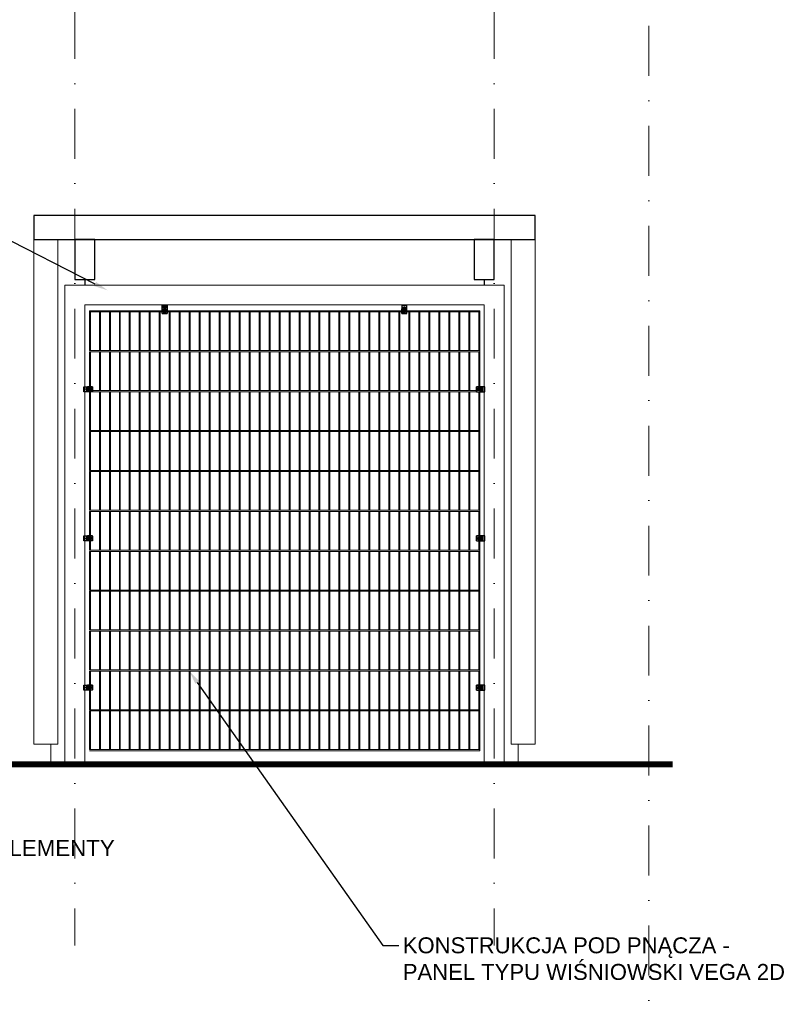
# Model space of a CAD drawing. Header units: millimetres. Extents: x -4186 to -941, y -4992 to -64.
# Tile 12 of 21: x -2412 to -2037, y -2011 to -1517. Entities that reach past the tile are written whole.
import ezdxf
from ezdxf import colors
from ezdxf.entities.mleader import LeaderData, LeaderLine
from ezdxf.math import Vec2, Vec3

# ---------------------------------------------------------------- set-up
doc = ezdxf.new("R2010")
doc.units = ezdxf.units.MM
for name, pattern in [('DASHDOT', [1, 0.5, -0.25, 0, -0.25]), ('HIDDEN2', [4.7625, 3.175, -1.5875]), ('Kreska kropka', [30.5, 24, -3, 0.5, -3]), ('phl_thick', [0]), ('ZWCAD_ISO10W100', [18.5, 12, -3, 0.5, -3])]:
    doc.linetypes.add(name, pattern=pattern)
for name, color, linetype, lineweight in [('3 osie', 200, 'DASHDOT', 13), ('3 przekrój', 10, 'Continuous', 30), ('3 widok', 151, 'Continuous', 18), ('AW_słup_60x40', 253, 'Continuous', 0), ('Z WYM 1 100', 130, 'Continuous', 20)]:
    doc.layers.add(name, color=color, linetype=linetype, lineweight=lineweight)
for name, color, linetype in [('AW_Vega2D', 3, 'Continuous'), ('drewno 2', 43, 'Continuous'), ('Osie_ZF', 1, 'Continuous'), ('Sruby_ZF', 252, 'Continuous')]:
    doc.layers.add(name, color=color, linetype=linetype)
doc.styles.get("Standard").update_dxf_attribs({"font": 'arial.ttf'})

# ---------------------------------------------------------------- blocks, each defined once
blk = doc.blocks.new('Mocowanie S - FRONT')
at = {"linetype": 'Kreska kropka'}
for p, q in [((-42, 12.5), (-12, 12.5)), ((-42, -12.5), (-12, -12.5))]:
    blk.add_line(p, q, dxfattribs=at)
for p, q in [((-23, 12.5), (-23, -12.5)), ((-17.5, -12.5), (-17.5, 12.5)), ((-3, -12.5), (-3, 12.5))]:
    blk.add_line(p, q)
at = {"linetype": 'HIDDEN2', "ltscale": 0.2}
for p, q in [((-3, 3.25), (0, 3.25)), ((-3, -3.25), (0, -3.25))]:
    blk.add_line(p, q, dxfattribs=at)
for points in [[(-41, -12.5), (0, -12.5), (0, 12.5), (-41, 12.5, 0.4142135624), (-42, 11.5), (-42, -11.5, 0.4142135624)], [(-32.75, -3.25), (-13.25, -3.25, 1), (-13.25, 3.25), (-32.75, 3.25, 1)]]:
    blk.add_lwpolyline(points, format="xyb", close=True)
for points in [[(-42, -12.5), (-42, 12.5)], [(-12, 12.5), (-12, -12.5)]]:
    blk.add_lwpolyline(points)
blk.add_circle((-32, 0), 3.25)
at = {"layer": 'Osie_ZF'}
for p, q in [((-29.5, 0), (-34.5, 0)), ((-32, 2.5), (-32, -2.5))]:
    blk.add_line(p, q, dxfattribs=at)
at = {"layer": 'Osie_ZF', "linetype": 'ZWCAD_ISO10W100', "ltscale": 0.1}
blk.add_line((-4.111188, 0), (1.498152, 0), dxfattribs=at)
at = {"layer": 'Sruby_ZF', "linetype": 'phl_thick'}
for p, q in [((-37, -2.64827), (-37, 2.64827)), ((-36.793469, 3.005992), (-36.385165, 3.241727)), ((-36.385165, 3.241727), (-35.992887, 3.468208)), ((-35.992887, 3.468208), (-35.612257, 3.687965)), ((-35.612257, 3.687965), (-35.239188, 3.903357)), ((-35.239188, 3.903357), (-34.869746, 4.116654)), ((-34.869746, 4.116654), (-34.130254, 4.5436)), ((-34.130254, 4.5436), (-33.760812, 4.756897)), ((-33.760812, 4.756897), (-33.387744, 4.972289)), ((-33.387744, 4.972289), (-33.007113, 5.192046)), ((-33.007113, 5.192046), (-32.614835, 5.418528)), ((-32.614835, 5.418528), (-32.206531, 5.654262)), ((-31.793469, 5.654262), (-31.385165, 5.418528)), ((-31.385165, 5.418528), (-30.992887, 5.192046)), ((-30.992887, 5.192046), (-30.612256, 4.972289)), ((-30.612256, 4.972289), (-30.239188, 4.756897)), ((-30.239188, 4.756897), (-29.869746, 4.5436)), ((-29.869746, 4.5436), (-29.130254, 4.116654)), ((-29.130254, 4.116654), (-28.760812, 3.903357)), ((-28.760812, 3.903357), (-28.387743, 3.687965)), ((-28.387743, 3.687965), (-28.007113, 3.468208)), ((-28.007113, 3.468208), (-27.614835, 3.241727)), ((-27.614835, 3.241727), (-27.206531, 3.005992)), ((-27, -2.64827), (-27, 2.64827)), ((-36.793469, -3.005992), (-36.385165, -3.241727)), ((-36.385165, -3.241727), (-35.992887, -3.468208)), ((-35.992887, -3.468208), (-35.612257, -3.687965)), ((-35.612257, -3.687965), (-35.239188, -3.903357)), ((-35.239188, -3.903357), (-34.869746, -4.116654)), ((-34.869746, -4.116654), (-34.130254, -4.5436)), ((-34.130254, -4.5436), (-33.760812, -4.756897)), ((-33.760812, -4.756897), (-33.387744, -4.972289)), ((-33.387744, -4.972289), (-33.007113, -5.192046)), ((-33.007113, -5.192046), (-32.614835, -5.418528)), ((-32.614835, -5.418528), (-32.206531, -5.654262)), ((-31.793469, -5.654262), (-31.385165, -5.418528)), ((-31.385165, -5.418528), (-30.992887, -5.192046)), ((-30.992887, -5.192046), (-30.612256, -4.972289)), ((-30.612256, -4.972289), (-30.239188, -4.756897)), ((-30.239188, -4.756897), (-29.869746, -4.5436)), ((-29.869746, -4.5436), (-29.130254, -4.116654)), ((-29.130254, -4.116654), (-28.760812, -3.903357)), ((-28.760812, -3.903357), (-28.387743, -3.687965)), ((-28.387743, -3.687965), (-28.007113, -3.468208)), ((-28.007113, -3.468208), (-27.614835, -3.241727)), ((-27.614835, -3.241727), (-27.206531, -3.005992))]:
    blk.add_line(p, q, dxfattribs=at)
blk.add_circle((-32, 0), 5, dxfattribs=at)
for start, end in [(147.908109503, 152.091890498), (87.908109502, 92.091890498), (27.908109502, 32.091890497), (207.908109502, 212.091890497), (267.908109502, 272.091890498), (327.908109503, 332.091890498)]:
    blk.add_arc((-32, 0), 5.658033, start, end, dxfattribs=at)
blk = doc.blocks.new('222222')
at = {"layer": 'AW_Vega2D', "color": 8, "lineweight": 0}
for p, q in [((50, 2206), (2005, 2206)), ((50, 2206), (2005, 2206)), ((50, 2206), (50, 2006)), ((50, 2200), (2005, 2200)), ((50, 2200), (2005, 2200)), ((55, 2006), (55, 2200)), ((100, 2200), (100, 2006)), ((105, 2006), (105, 2200)), ((150, 2200), (150, 2006)), ((155, 2006), (155, 2200)), ((200, 2200), (200, 2006)), ((205, 2006), (205, 2200)), ((250, 2200), (250, 2006)), ((255, 2006), (255, 2200)), ((300, 2200), (300, 2006)), ((305, 2006), (305, 2200)), ((350, 2200), (350, 2006)), ((355, 2006), (355, 2200)), ((400, 2200), (400, 2006)), ((405, 2006), (405, 2200)), ((450, 2200), (450, 2006)), ((455, 2006), (455, 2200)), ((500, 2200), (500, 2006)), ((505, 2006), (505, 2200)), ((550, 2200), (550, 2006)), ((555, 2006), (555, 2200)), ((600, 2200), (600, 2006)), ((605, 2006), (605, 2200)), ((650, 2200), (650, 2006)), ((655, 2006), (655, 2200)), ((700, 2200), (700, 2006)), ((705, 2006), (705, 2200)), ((750, 2200), (750, 2006)), ((755, 2006), (755, 2200)), ((800, 2200), (800, 2006)), ((805, 2006), (805, 2200)), ((850, 2200), (850, 2006)), ((855, 2006), (855, 2200)), ((900, 2200), (900, 2006)), ((905, 2006), (905, 2200)), ((950, 2200), (950, 2006)), ((955, 2006), (955, 2200)), ((1000, 2200), (1000, 2006)), ((1005, 2006), (1005, 2200)), ((1050, 2200), (1050, 2006)), ((1055, 2006), (1055, 2200)), ((1100, 2200), (1100, 2006)), ((1105, 2006), (1105, 2200)), ((1150, 2200), (1150, 2006)), ((1155, 2006), (1155, 2200)), ((1200, 2200), (1200, 2006)), ((1205, 2006), (1205, 2200)), ((1250, 2200), (1250, 2006)), ((1255, 2006), (1255, 2200)), ((1300, 2200), (1300, 2006)), ((1305, 2006), (1305, 2200)), ((1350, 2200), (1350, 2006)), ((1355, 2006), (1355, 2200)), ((1400, 2200), (1400, 2006)), ((1405, 2006), (1405, 2200)), ((1450, 2200), (1450, 2006)), ((1455, 2006), (1455, 2200)), ((1500, 2200), (1500, 2006)), ((1505, 2006), (1505, 2200)), ((1550, 2200), (1550, 2006)), ((1555, 2006), (1555, 2200)), ((1600, 2200), (1600, 2006)), ((1605, 2006), (1605, 2200)), ((1650, 2200), (1650, 2006)), ((1655, 2006), (1655, 2200)), ((1700, 2200), (1700, 2006)), ((1705, 2006), (1705, 2200)), ((1750, 2200), (1750, 2006)), ((1755, 2006), (1755, 2200)), ((1800, 2200), (1800, 2006)), ((1805, 2006), (1805, 2200)), ((1850, 2200), (1850, 2006)), ((1855, 2006), (1855, 2200)), ((1900, 2200), (1900, 2006)), ((1905, 2006), (1905, 2200)), ((1950, 2200), (1950, 2006)), ((1955, 2006), (1955, 2200)), ((2000, 2200), (2000, 2006)), ((2005, 2000), (2005, 2206)), ((50, 2006), (2005, 2006)), ((50, 2000), (2005, 2000)), ((50, 2000), (50, 1806)), ((55, 1806), (55, 2000)), ((100, 2000), (100, 1806)), ((105, 1806), (105, 2000)), ((150, 2000), (150, 1806)), ((155, 1806), (155, 2000)), ((200, 2000), (200, 1806)), ((205, 1806), (205, 2000)), ((250, 2000), (250, 1806)), ((255, 1806), (255, 2000)), ((300, 2000), (300, 1806)), ((305, 1806), (305, 2000)), ((350, 2000), (350, 1806)), ((355, 1806), (355, 2000)), ((400, 2000), (400, 1806)), ((405, 1806), (405, 2000)), ((450, 2000), (450, 1806)), ((455, 1806), (455, 2000)), ((500, 2000), (500, 1806)), ((505, 1806), (505, 2000)), ((550, 2000), (550, 1806)), ((555, 1806), (555, 2000)), ((600, 2000), (600, 1806)), ((605, 1806), (605, 2000)), ((650, 2000), (650, 1806)), ((655, 1806), (655, 2000)), ((700, 2000), (700, 1806)), ((705, 1806), (705, 2000)), ((750, 2000), (750, 1806)), ((755, 1806), (755, 2000)), ((800, 2000), (800, 1806)), ((805, 1806), (805, 2000)), ((850, 2000), (850, 1806)), ((855, 1806), (855, 2000)), ((900, 2000), (900, 1806)), ((905, 1806), (905, 2000)), ((950, 2000), (950, 1806)), ((955, 1806), (955, 2000)), ((1000, 2000), (1000, 1806)), ((1005, 1806), (1005, 2000)), ((1050, 2000), (1050, 1806)), ((1055, 1806), (1055, 2000)), ((1100, 2000), (1100, 1806)), ((1105, 1806), (1105, 2000)), ((1150, 2000), (1150, 1806)), ((1155, 1806), (1155, 2000)), ((1200, 2000), (1200, 1806)), ((1205, 1806), (1205, 2000)), ((1250, 2000), (1250, 1806)), ((1255, 1806), (1255, 2000)), ((1300, 2000), (1300, 1806)), ((1305, 1806), (1305, 2000)), ((1350, 2000), (1350, 1806)), ((1355, 1806), (1355, 2000)), ((1400, 2000), (1400, 1806)), ((1405, 1806), (1405, 2000)), ((1450, 2000), (1450, 1806)), ((1455, 1806), (1455, 2000)), ((1500, 2000), (1500, 1806)), ((1505, 1806), (1505, 2000)), ((1550, 2000), (1550, 1806)), ((1555, 1806), (1555, 2000)), ((1600, 2000), (1600, 1806)), ((1605, 1806), (1605, 2000)), ((1650, 2000), (1650, 1806)), ((1655, 1806), (1655, 2000)), ((1700, 2000), (1700, 1806)), ((1705, 1806), (1705, 2000)), ((1750, 2000), (1750, 1806)), ((1755, 1806), (1755, 2000)), ((1800, 2000), (1800, 1806)), ((1805, 1806), (1805, 2000)), ((1850, 2000), (1850, 1806)), ((1855, 1806), (1855, 2000)), ((1900, 2000), (1900, 1806)), ((1905, 1806), (1905, 2000)), ((1950, 2000), (1950, 1806)), ((1955, 1806), (1955, 2000)), ((2000, 2000), (2000, 1806)), ((2005, 1800), (2005, 2000)), ((50, 1806), (2005, 1806)), ((50, 1800), (2005, 1800)), ((50, 1800), (50, 1606)), ((55, 1606), (55, 1800)), ((100, 1800), (100, 1606)), ((105, 1606), (105, 1800)), ((150, 1800), (150, 1606)), ((155, 1606), (155, 1800)), ((200, 1800), (200, 1606)), ((205, 1606), (205, 1800)), ((250, 1800), (250, 1606)), ((255, 1606), (255, 1800)), ((300, 1800), (300, 1606)), ((305, 1606), (305, 1800)), ((350, 1800), (350, 1606)), ((355, 1606), (355, 1800)), ((400, 1800), (400, 1606)), ((405, 1606), (405, 1800)), ((450, 1800), (450, 1606)), ((455, 1606), (455, 1800)), ((500, 1800), (500, 1606)), ((505, 1606), (505, 1800)), ((550, 1800), (550, 1606)), ((555, 1606), (555, 1800)), ((600, 1800), (600, 1606)), ((605, 1606), (605, 1800)), ((650, 1800), (650, 1606)), ((655, 1606), (655, 1800)), ((700, 1800), (700, 1606)), ((705, 1606), (705, 1800)), ((750, 1800), (750, 1606)), ((755, 1606), (755, 1800)), ((800, 1800), (800, 1606)), ((805, 1606), (805, 1800)), ((850, 1800), (850, 1606)), ((855, 1606), (855, 1800)), ((900, 1800), (900, 1606)), ((905, 1606), (905, 1800)), ((950, 1800), (950, 1606)), ((955, 1606), (955, 1800)), ((1000, 1800), (1000, 1606)), ((1005, 1606), (1005, 1800)), ((1050, 1800), (1050, 1606)), ((1055, 1606), (1055, 1800)), ((1100, 1800), (1100, 1606)), ((1105, 1606), (1105, 1800)), ((1150, 1800), (1150, 1606)), ((1155, 1606), (1155, 1800)), ((1200, 1800), (1200, 1606)), ((1205, 1606), (1205, 1800)), ((1250, 1800), (1250, 1606)), ((1255, 1606), (1255, 1800)), ((1300, 1800), (1300, 1606)), ((1305, 1606), (1305, 1800)), ((1350, 1800), (1350, 1606)), ((1355, 1606), (1355, 1800)), ((1400, 1800), (1400, 1606)), ((1405, 1606), (1405, 1800)), ((1450, 1800), (1450, 1606)), ((1455, 1606), (1455, 1800)), ((1500, 1800), (1500, 1606)), ((1505, 1606), (1505, 1800)), ((1550, 1800), (1550, 1606)), ((1555, 1606), (1555, 1800)), ((1600, 1800), (1600, 1606)), ((1605, 1606), (1605, 1800)), ((1650, 1800), (1650, 1606)), ((1655, 1606), (1655, 1800)), ((1700, 1800), (1700, 1606)), ((1705, 1606), (1705, 1800)), ((1750, 1800), (1750, 1606)), ((1755, 1606), (1755, 1800)), ((1800, 1800), (1800, 1606)), ((1805, 1606), (1805, 1800)), ((1850, 1800), (1850, 1606)), ((1855, 1606), (1855, 1800)), ((1900, 1800), (1900, 1606)), ((1905, 1606), (1905, 1800)), ((1950, 1800), (1950, 1606)), ((1955, 1606), (1955, 1800)), ((2000, 1800), (2000, 1606)), ((2005, 1600), (2005, 1800)), ((50, 1606), (2005, 1606)), ((50, 1600), (2005, 1600)), ((50, 1600), (50, 1406)), ((55, 1406), (55, 1600)), ((100, 1600), (100, 1406)), ((105, 1406), (105, 1600)), ((150, 1600), (150, 1406)), ((155, 1406), (155, 1600)), ((200, 1600), (200, 1406)), ((205, 1406), (205, 1600)), ((250, 1600), (250, 1406)), ((255, 1406), (255, 1600)), ((300, 1600), (300, 1406)), ((305, 1406), (305, 1600)), ((350, 1600), (350, 1406)), ((355, 1406), (355, 1600)), ((400, 1600), (400, 1406)), ((405, 1406), (405, 1600)), ((450, 1600), (450, 1406)), ((455, 1406), (455, 1600)), ((500, 1600), (500, 1406)), ((505, 1406), (505, 1600)), ((550, 1600), (550, 1406)), ((555, 1406), (555, 1600)), ((600, 1600), (600, 1406)), ((605, 1406), (605, 1600)), ((650, 1600), (650, 1406)), ((655, 1406), (655, 1600)), ((700, 1600), (700, 1406)), ((705, 1406), (705, 1600)), ((750, 1600), (750, 1406)), ((755, 1406), (755, 1600)), ((800, 1600), (800, 1406)), ((805, 1406), (805, 1600)), ((850, 1600), (850, 1406)), ((855, 1406), (855, 1600)), ((900, 1600), (900, 1406)), ((905, 1406), (905, 1600)), ((950, 1600), (950, 1406)), ((955, 1406), (955, 1600)), ((1000, 1600), (1000, 1406)), ((1005, 1406), (1005, 1600)), ((1050, 1600), (1050, 1406)), ((1055, 1406), (1055, 1600)), ((1100, 1600), (1100, 1406)), ((1105, 1406), (1105, 1600)), ((1150, 1600), (1150, 1406)), ((1155, 1406), (1155, 1600)), ((1200, 1600), (1200, 1406)), ((1205, 1406), (1205, 1600)), ((1250, 1600), (1250, 1406)), ((1255, 1406), (1255, 1600)), ((1300, 1600), (1300, 1406)), ((1305, 1406), (1305, 1600)), ((1350, 1600), (1350, 1406)), ((1355, 1406), (1355, 1600)), ((1400, 1600), (1400, 1406)), ((1405, 1406), (1405, 1600)), ((1450, 1600), (1450, 1406)), ((1455, 1406), (1455, 1600)), ((1500, 1600), (1500, 1406)), ((1505, 1406), (1505, 1600)), ((1550, 1600), (1550, 1406)), ((1555, 1406), (1555, 1600)), ((1600, 1600), (1600, 1406)), ((1605, 1406), (1605, 1600)), ((1650, 1600), (1650, 1406)), ((1655, 1406), (1655, 1600)), ((1700, 1600), (1700, 1406)), ((1705, 1406), (1705, 1600)), ((1750, 1600), (1750, 1406)), ((1755, 1406), (1755, 1600)), ((1800, 1600), (1800, 1406)), ((1805, 1406), (1805, 1600)), ((1850, 1600), (1850, 1406)), ((1855, 1406), (1855, 1600)), ((1900, 1600), (1900, 1406)), ((1905, 1406), (1905, 1600)), ((1950, 1600), (1950, 1406)), ((1955, 1406), (1955, 1600)), ((2000, 1600), (2000, 1406)), ((2005, 1400), (2005, 1600)), ((50, 1406), (2005, 1406)), ((50, 1400), (2005, 1400)), ((50, 1400), (50, 1206)), ((55, 1206), (55, 1400)), ((100, 1400), (100, 1206)), ((105, 1206), (105, 1400)), ((150, 1400), (150, 1206)), ((155, 1206), (155, 1400)), ((200, 1400), (200, 1206)), ((205, 1206), (205, 1400)), ((250, 1400), (250, 1206)), ((255, 1206), (255, 1400)), ((300, 1400), (300, 1206)), ((305, 1206), (305, 1400)), ((350, 1400), (350, 1206)), ((355, 1206), (355, 1400)), ((400, 1400), (400, 1206)), ((405, 1206), (405, 1400)), ((450, 1400), (450, 1206)), ((455, 1206), (455, 1400)), ((500, 1400), (500, 1206)), ((505, 1206), (505, 1400)), ((550, 1400), (550, 1206)), ((555, 1206), (555, 1400)), ((600, 1400), (600, 1206)), ((605, 1206), (605, 1400)), ((650, 1400), (650, 1206)), ((655, 1206), (655, 1400)), ((700, 1400), (700, 1206)), ((705, 1206), (705, 1400)), ((750, 1400), (750, 1206)), ((755, 1206), (755, 1400)), ((800, 1400), (800, 1206)), ((805, 1206), (805, 1400)), ((850, 1400), (850, 1206)), ((855, 1206), (855, 1400)), ((900, 1400), (900, 1206)), ((905, 1206), (905, 1400)), ((950, 1400), (950, 1206)), ((955, 1206), (955, 1400)), ((1000, 1400), (1000, 1206)), ((1005, 1206), (1005, 1400)), ((1050, 1400), (1050, 1206)), ((1055, 1206), (1055, 1400)), ((1100, 1400), (1100, 1206)), ((1105, 1206), (1105, 1400)), ((1150, 1400), (1150, 1206)), ((1155, 1206), (1155, 1400)), ((1200, 1400), (1200, 1206)), ((1205, 1206), (1205, 1400)), ((1250, 1400), (1250, 1206)), ((1255, 1206), (1255, 1400)), ((1300, 1400), (1300, 1206)), ((1305, 1206), (1305, 1400)), ((1350, 1400), (1350, 1206)), ((1355, 1206), (1355, 1400)), ((1400, 1400), (1400, 1206)), ((1405, 1206), (1405, 1400)), ((1450, 1400), (1450, 1206)), ((1455, 1206), (1455, 1400)), ((1500, 1400), (1500, 1206)), ((1505, 1206), (1505, 1400)), ((1550, 1400), (1550, 1206)), ((1555, 1206), (1555, 1400)), ((1600, 1400), (1600, 1206)), ((1605, 1206), (1605, 1400)), ((1650, 1400), (1650, 1206)), ((1655, 1206), (1655, 1400)), ((1700, 1400), (1700, 1206)), ((1705, 1206), (1705, 1400)), ((1750, 1400), (1750, 1206)), ((1755, 1206), (1755, 1400)), ((1800, 1400), (1800, 1206)), ((1805, 1206), (1805, 1400)), ((1850, 1400), (1850, 1206)), ((1855, 1206), (1855, 1400)), ((1900, 1400), (1900, 1206)), ((1905, 1206), (1905, 1400)), ((1950, 1400), (1950, 1206)), ((1955, 1206), (1955, 1400)), ((2000, 1400), (2000, 1206)), ((2005, 1200), (2005, 1400)), ((50, 1206), (2005, 1206)), ((50, 1200), (2005, 1200)), ((50, 1200), (50, 1006)), ((55, 1006), (55, 1200)), ((100, 1200), (100, 1006)), ((105, 1006), (105, 1200)), ((150, 1200), (150, 1006)), ((155, 1006), (155, 1200)), ((200, 1200), (200, 1006)), ((205, 1006), (205, 1200)), ((250, 1200), (250, 1006)), ((255, 1006), (255, 1200)), ((300, 1200), (300, 1006)), ((305, 1006), (305, 1200)), ((350, 1200), (350, 1006)), ((355, 1006), (355, 1200)), ((400, 1200), (400, 1006)), ((405, 1006), (405, 1200)), ((450, 1200), (450, 1006)), ((455, 1006), (455, 1200)), ((500, 1200), (500, 1006)), ((505, 1006), (505, 1200)), ((550, 1200), (550, 1006)), ((555, 1006), (555, 1200)), ((600, 1200), (600, 1006)), ((605, 1006), (605, 1200)), ((650, 1200), (650, 1006)), ((655, 1006), (655, 1200)), ((700, 1200), (700, 1006)), ((705, 1006), (705, 1200)), ((750, 1200), (750, 1006)), ((755, 1006), (755, 1200)), ((800, 1200), (800, 1006)), ((805, 1006), (805, 1200)), ((850, 1200), (850, 1006)), ((855, 1006), (855, 1200)), ((900, 1200), (900, 1006)), ((905, 1006), (905, 1200)), ((950, 1200), (950, 1006)), ((955, 1006), (955, 1200)), ((1000, 1200), (1000, 1006)), ((1005, 1006), (1005, 1200)), ((1050, 1200), (1050, 1006)), ((1055, 1006), (1055, 1200)), ((1100, 1200), (1100, 1006)), ((1105, 1006), (1105, 1200)), ((1150, 1200), (1150, 1006)), ((1155, 1006), (1155, 1200)), ((1200, 1200), (1200, 1006)), ((1205, 1006), (1205, 1200)), ((1250, 1200), (1250, 1006)), ((1255, 1006), (1255, 1200)), ((1300, 1200), (1300, 1006)), ((1305, 1006), (1305, 1200)), ((1350, 1200), (1350, 1006)), ((1355, 1006), (1355, 1200)), ((1400, 1200), (1400, 1006)), ((1405, 1006), (1405, 1200)), ((1450, 1200), (1450, 1006)), ((1455, 1006), (1455, 1200)), ((1500, 1200), (1500, 1006)), ((1505, 1006), (1505, 1200)), ((1550, 1200), (1550, 1006)), ((1555, 1006), (1555, 1200)), ((1600, 1200), (1600, 1006)), ((1605, 1006), (1605, 1200)), ((1650, 1200), (1650, 1006)), ((1655, 1006), (1655, 1200)), ((1700, 1200), (1700, 1006)), ((1705, 1006), (1705, 1200)), ((1750, 1200), (1750, 1006)), ((1755, 1006), (1755, 1200)), ((1800, 1200), (1800, 1006)), ((1805, 1006), (1805, 1200)), ((1850, 1200), (1850, 1006)), ((1855, 1006), (1855, 1200)), ((1900, 1200), (1900, 1006)), ((1905, 1006), (1905, 1200)), ((1950, 1200), (1950, 1006)), ((1955, 1006), (1955, 1200)), ((2000, 1200), (2000, 1006)), ((2005, 1000), (2005, 1200)), ((50, 1006), (2005, 1006)), ((50, 1000), (2005, 1000)), ((50, 1000), (50, 806)), ((55, 806), (55, 1000)), ((100, 1000), (100, 806)), ((105, 806), (105, 1000)), ((150, 1000), (150, 806)), ((155, 806), (155, 1000)), ((200, 1000), (200, 806)), ((205, 806), (205, 1000)), ((250, 1000), (250, 806)), ((255, 806), (255, 1000)), ((300, 1000), (300, 806)), ((305, 806), (305, 1000)), ((350, 1000), (350, 806)), ((355, 806), (355, 1000)), ((400, 1000), (400, 806)), ((405, 806), (405, 1000)), ((450, 1000), (450, 806)), ((455, 806), (455, 1000)), ((500, 1000), (500, 806)), ((505, 806), (505, 1000)), ((550, 1000), (550, 806)), ((555, 806), (555, 1000)), ((600, 1000), (600, 806)), ((605, 806), (605, 1000)), ((650, 1000), (650, 806)), ((655, 806), (655, 1000)), ((700, 1000), (700, 806)), ((705, 806), (705, 1000)), ((750, 1000), (750, 806)), ((755, 806), (755, 1000)), ((800, 1000), (800, 806)), ((805, 806), (805, 1000)), ((850, 1000), (850, 806)), ((855, 806), (855, 1000)), ((900, 1000), (900, 806)), ((905, 806), (905, 1000)), ((950, 1000), (950, 806)), ((955, 806), (955, 1000)), ((1000, 1000), (1000, 806)), ((1005, 806), (1005, 1000)), ((1050, 1000), (1050, 806)), ((1055, 806), (1055, 1000)), ((1100, 1000), (1100, 806)), ((1105, 806), (1105, 1000)), ((1150, 1000), (1150, 806)), ((1155, 806), (1155, 1000)), ((1200, 1000), (1200, 806)), ((1205, 806), (1205, 1000)), ((1250, 1000), (1250, 806)), ((1255, 806), (1255, 1000)), ((1300, 1000), (1300, 806)), ((1305, 806), (1305, 1000)), ((1350, 1000), (1350, 806)), ((1355, 806), (1355, 1000)), ((1400, 1000), (1400, 806)), ((1405, 806), (1405, 1000)), ((1450, 1000), (1450, 806)), ((1455, 806), (1455, 1000)), ((1500, 1000), (1500, 806)), ((1505, 806), (1505, 1000)), ((1550, 1000), (1550, 806)), ((1555, 806), (1555, 1000)), ((1600, 1000), (1600, 806)), ((1605, 806), (1605, 1000)), ((1650, 1000), (1650, 806)), ((1655, 806), (1655, 1000)), ((1700, 1000), (1700, 806)), ((1705, 806), (1705, 1000)), ((1750, 1000), (1750, 806)), ((1755, 806), (1755, 1000)), ((1800, 1000), (1800, 806)), ((1805, 806), (1805, 1000)), ((1850, 1000), (1850, 806)), ((1855, 806), (1855, 1000)), ((1900, 1000), (1900, 806)), ((1905, 806), (1905, 1000)), ((1950, 1000), (1950, 806)), ((1955, 806), (1955, 1000)), ((2000, 1000), (2000, 806)), ((2005, 800), (2005, 1000)), ((50, 806), (2005, 806)), ((50, 800), (2005, 800)), ((50, 800), (50, 606)), ((55, 606), (55, 800)), ((100, 800), (100, 606)), ((105, 606), (105, 800)), ((150, 800), (150, 606)), ((155, 606), (155, 800)), ((200, 800), (200, 606)), ((205, 606), (205, 800)), ((250, 800), (250, 606)), ((255, 606), (255, 800)), ((300, 800), (300, 606)), ((305, 606), (305, 800)), ((350, 800), (350, 606)), ((355, 606), (355, 800)), ((400, 800), (400, 606)), ((405, 606), (405, 800)), ((450, 800), (450, 606)), ((455, 606), (455, 800)), ((500, 800), (500, 606)), ((505, 606), (505, 800)), ((550, 800), (550, 606)), ((555, 606), (555, 800)), ((600, 800), (600, 606)), ((605, 606), (605, 800)), ((650, 800), (650, 606)), ((655, 606), (655, 800)), ((700, 800), (700, 606)), ((705, 606), (705, 800)), ((750, 800), (750, 606)), ((755, 606), (755, 800)), ((800, 800), (800, 606)), ((805, 606), (805, 800)), ((850, 800), (850, 606)), ((855, 606), (855, 800)), ((900, 800), (900, 606)), ((905, 606), (905, 800)), ((950, 800), (950, 606)), ((955, 606), (955, 800)), ((1000, 800), (1000, 606)), ((1005, 606), (1005, 800)), ((1050, 800), (1050, 606)), ((1055, 606), (1055, 800)), ((1100, 800), (1100, 606)), ((1105, 606), (1105, 800)), ((1150, 800), (1150, 606)), ((1155, 606), (1155, 800)), ((1200, 800), (1200, 606)), ((1205, 606), (1205, 800)), ((1250, 800), (1250, 606)), ((1255, 606), (1255, 800)), ((1300, 800), (1300, 606)), ((1305, 606), (1305, 800)), ((1350, 800), (1350, 606)), ((1355, 606), (1355, 800)), ((1400, 800), (1400, 606)), ((1405, 606), (1405, 800)), ((1450, 800), (1450, 606)), ((1455, 606), (1455, 800)), ((1500, 800), (1500, 606)), ((1505, 606), (1505, 800)), ((1550, 800), (1550, 606)), ((1555, 606), (1555, 800)), ((1600, 800), (1600, 606)), ((1605, 606), (1605, 800)), ((1650, 800), (1650, 606)), ((1655, 606), (1655, 800)), ((1700, 800), (1700, 606)), ((1705, 606), (1705, 800)), ((1750, 800), (1750, 606)), ((1755, 606), (1755, 800)), ((1800, 800), (1800, 606)), ((1805, 606), (1805, 800)), ((1850, 800), (1850, 606)), ((1855, 606), (1855, 800)), ((1900, 800), (1900, 606)), ((1905, 606), (1905, 800)), ((1950, 800), (1950, 606)), ((1955, 606), (1955, 800)), ((2000, 800), (2000, 606)), ((2005, 600), (2005, 800)), ((50, 606), (2005, 606)), ((50, 600), (2005, 600)), ((50, 600), (50, 406)), ((55, 406), (55, 600)), ((100, 600), (100, 406)), ((105, 406), (105, 600)), ((150, 600), (150, 406)), ((155, 406), (155, 600)), ((200, 600), (200, 406)), ((205, 406), (205, 600)), ((250, 600), (250, 406)), ((255, 406), (255, 600)), ((300, 600), (300, 406)), ((305, 406), (305, 600)), ((350, 600), (350, 406)), ((355, 406), (355, 600)), ((400, 600), (400, 406)), ((405, 406), (405, 600)), ((450, 600), (450, 406)), ((455, 406), (455, 600)), ((500, 600), (500, 406)), ((505, 406), (505, 600)), ((550, 600), (550, 406)), ((555, 406), (555, 600)), ((600, 600), (600, 406)), ((605, 406), (605, 600)), ((650, 600), (650, 406)), ((655, 406), (655, 600)), ((700, 600), (700, 406)), ((705, 406), (705, 600)), ((750, 600), (750, 406)), ((755, 406), (755, 600)), ((800, 600), (800, 406)), ((805, 406), (805, 600)), ((850, 600), (850, 406)), ((855, 406), (855, 600)), ((900, 600), (900, 406)), ((905, 406), (905, 600)), ((950, 600), (950, 406)), ((955, 406), (955, 600)), ((1000, 600), (1000, 406)), ((1005, 406), (1005, 600)), ((1050, 600), (1050, 406)), ((1055, 406), (1055, 600)), ((1100, 600), (1100, 406)), ((1105, 406), (1105, 600)), ((1150, 600), (1150, 406)), ((1155, 406), (1155, 600)), ((1200, 600), (1200, 406)), ((1205, 406), (1205, 600)), ((1250, 600), (1250, 406)), ((1255, 406), (1255, 600)), ((1300, 600), (1300, 406)), ((1305, 406), (1305, 600)), ((1350, 600), (1350, 406)), ((1355, 406), (1355, 600)), ((1400, 600), (1400, 406)), ((1405, 406), (1405, 600)), ((1450, 600), (1450, 406)), ((1455, 406), (1455, 600)), ((1500, 600), (1500, 406)), ((1505, 406), (1505, 600)), ((1550, 600), (1550, 406)), ((1555, 406), (1555, 600)), ((1600, 600), (1600, 406)), ((1605, 406), (1605, 600)), ((1650, 600), (1650, 406)), ((1655, 406), (1655, 600)), ((1700, 600), (1700, 406)), ((1705, 406), (1705, 600)), ((1750, 600), (1750, 406)), ((1755, 406), (1755, 600)), ((1800, 600), (1800, 406)), ((1805, 406), (1805, 600)), ((1850, 600), (1850, 406)), ((1855, 406), (1855, 600)), ((1900, 600), (1900, 406)), ((1905, 406), (1905, 600)), ((1950, 600), (1950, 406)), ((1955, 406), (1955, 600)), ((2000, 600), (2000, 406)), ((2005, 400), (2005, 600)), ((50, 406), (2005, 406)), ((50, 400), (2005, 400)), ((50, 400), (50, 206)), ((55, 206), (55, 400)), ((100, 400), (100, 206)), ((105, 206), (105, 400)), ((150, 400), (150, 206)), ((155, 206), (155, 400)), ((200, 400), (200, 206)), ((205, 206), (205, 400)), ((250, 400), (250, 206)), ((255, 206), (255, 400)), ((300, 400), (300, 206)), ((305, 206), (305, 400)), ((350, 400), (350, 206)), ((355, 206), (355, 400)), ((400, 400), (400, 206)), ((405, 206), (405, 400)), ((450, 400), (450, 206)), ((455, 206), (455, 400)), ((500, 400), (500, 206)), ((505, 206), (505, 400)), ((550, 400), (550, 206)), ((555, 206), (555, 400)), ((600, 400), (600, 206)), ((605, 206), (605, 400)), ((650, 400), (650, 206)), ((655, 206), (655, 400)), ((700, 400), (700, 206)), ((705, 206), (705, 400)), ((750, 400), (750, 206)), ((755, 206), (755, 400)), ((800, 400), (800, 206)), ((805, 206), (805, 400)), ((850, 400), (850, 206)), ((855, 206), (855, 400)), ((900, 400), (900, 206)), ((905, 206), (905, 400)), ((950, 400), (950, 206)), ((955, 206), (955, 400)), ((1000, 400), (1000, 206)), ((1005, 206), (1005, 400)), ((1050, 400), (1050, 206)), ((1055, 206), (1055, 400)), ((1100, 400), (1100, 206)), ((1105, 206), (1105, 400)), ((1150, 400), (1150, 206)), ((1155, 206), (1155, 400)), ((1200, 400), (1200, 206)), ((1205, 206), (1205, 400)), ((1250, 400), (1250, 206)), ((1255, 206), (1255, 400)), ((1300, 400), (1300, 206)), ((1305, 206), (1305, 400)), ((1350, 400), (1350, 206)), ((1355, 206), (1355, 400)), ((1400, 400), (1400, 206)), ((1405, 206), (1405, 400)), ((1450, 400), (1450, 206)), ((1455, 206), (1455, 400)), ((1500, 400), (1500, 206)), ((1505, 206), (1505, 400)), ((1550, 400), (1550, 206)), ((1555, 206), (1555, 400)), ((1600, 400), (1600, 206)), ((1605, 206), (1605, 400)), ((1650, 400), (1650, 206)), ((1655, 206), (1655, 400)), ((1700, 400), (1700, 206)), ((1705, 206), (1705, 400)), ((1750, 400), (1750, 206)), ((1755, 206), (1755, 400)), ((1800, 400), (1800, 206)), ((1805, 206), (1805, 400)), ((1850, 400), (1850, 206)), ((1855, 206), (1855, 400)), ((1900, 400), (1900, 206)), ((1905, 206), (1905, 400)), ((1950, 400), (1950, 206)), ((1955, 206), (1955, 400)), ((2000, 400), (2000, 206)), ((2005, 200), (2005, 400)), ((50, 206), (2005, 206)), ((50, 200), (2005, 200)), ((50, 200), (50, 6)), ((55, 6), (55, 200)), ((100, 200), (100, 6)), ((105, 6), (105, 200)), ((150, 200), (150, 6)), ((155, 6), (155, 200)), ((200, 200), (200, 6)), ((205, 6), (205, 200)), ((250, 200), (250, 6)), ((255, 6), (255, 200)), ((300, 200), (300, 6)), ((305, 6), (305, 200)), ((350, 200), (350, 6)), ((355, 6), (355, 200)), ((400, 200), (400, 6)), ((405, 6), (405, 200)), ((450, 200), (450, 6)), ((455, 6), (455, 200)), ((500, 200), (500, 6)), ((505, 6), (505, 200)), ((550, 200), (550, 6)), ((555, 6), (555, 200)), ((600, 200), (600, 6)), ((605, 6), (605, 200)), ((650, 200), (650, 6)), ((655, 6), (655, 200)), ((700, 200), (700, 6)), ((705, 6), (705, 200)), ((750, 200), (750, 6)), ((755, 6), (755, 200)), ((800, 200), (800, 6)), ((805, 6), (805, 200)), ((850, 200), (850, 6)), ((855, 6), (855, 200)), ((900, 200), (900, 6)), ((905, 6), (905, 200)), ((950, 200), (950, 6)), ((955, 6), (955, 200)), ((1000, 200), (1000, 6)), ((1005, 6), (1005, 200)), ((1050, 200), (1050, 6)), ((1055, 6), (1055, 200)), ((1100, 200), (1100, 6)), ((1105, 6), (1105, 200)), ((1150, 200), (1150, 6)), ((1155, 6), (1155, 200)), ((1200, 200), (1200, 6)), ((1205, 6), (1205, 200)), ((1250, 200), (1250, 6)), ((1255, 6), (1255, 200)), ((1300, 200), (1300, 6)), ((1305, 6), (1305, 200)), ((1350, 200), (1350, 6)), ((1355, 6), (1355, 200)), ((1400, 200), (1400, 6)), ((1405, 6), (1405, 200)), ((1450, 200), (1450, 6)), ((1455, 6), (1455, 200)), ((1500, 200), (1500, 6)), ((1505, 6), (1505, 200)), ((1550, 200), (1550, 6)), ((1555, 6), (1555, 200)), ((1600, 200), (1600, 6)), ((1605, 6), (1605, 200)), ((1650, 200), (1650, 6)), ((1655, 6), (1655, 200)), ((1700, 200), (1700, 6)), ((1705, 6), (1705, 200)), ((1750, 200), (1750, 6)), ((1755, 6), (1755, 200)), ((1800, 200), (1800, 6)), ((1805, 6), (1805, 200)), ((1850, 200), (1850, 6)), ((1855, 6), (1855, 200)), ((1900, 200), (1900, 6)), ((1905, 6), (1905, 200)), ((1950, 200), (1950, 6)), ((1955, 6), (1955, 200)), ((2000, 200), (2000, 6)), ((2005, 0), (2005, 200)), ((50, 6), (2005, 6)), ((50, 0), (55, 0)), ((50, 0), (2005, 0)), ((100, 0), (105, 0)), ((150, 0), (155, 0)), ((200, 0), (205, 0)), ((250, 0), (255, 0)), ((300, 0), (305, 0)), ((350, 0), (355, 0)), ((400, 0), (405, 0)), ((450, 0), (455, 0)), ((500, 0), (505, 0)), ((550, 0), (555, 0)), ((600, 0), (605, 0)), ((650, 0), (655, 0)), ((700, 0), (705, 0)), ((750, 0), (755, 0)), ((800, 0), (805, 0)), ((850, 0), (855, 0)), ((900, 0), (905, 0)), ((950, 0), (955, 0)), ((1000, 0), (1005, 0)), ((1050, 0), (1055, 0)), ((1100, 0), (1105, 0)), ((1150, 0), (1155, 0)), ((1200, 0), (1205, 0)), ((1250, 0), (1255, 0)), ((1300, 0), (1305, 0)), ((1350, 0), (1355, 0)), ((1400, 0), (1405, 0)), ((1450, 0), (1455, 0)), ((1500, 0), (1505, 0)), ((1550, 0), (1555, 0)), ((1600, 0), (1605, 0)), ((1650, 0), (1655, 0)), ((1700, 0), (1705, 0)), ((1750, 0), (1755, 0)), ((1800, 0), (1805, 0)), ((1850, 0), (1855, 0)), ((1900, 0), (1905, 0)), ((1950, 0), (1955, 0)), ((2000, 0), (2005, 0))]:
    blk.add_line(p, q, dxfattribs=at)

msp = doc.modelspace()

# ---------------------------------------------------------------- linework, layer by layer
for points in [[(-2379.2, -1647.28), (-2379.2, -1650.09)], [(-2179.2, -1647.28), (-2179.2, -1650.09)]]:
    msp.add_lwpolyline(points)
at = {"layer": '3 osie', "ltscale": 50}
for points in [[(-2096.73, -718.65), (-2096.73, -2196.31)], [(-2384.2, -1010.67), (-2384.2, -1981.12)], [(-2174.2, -1010.67), (-2174.2, -1981.12)]]:
    msp.add_lwpolyline(points, dxfattribs=at)
at = {"layer": '3 przekrój', "const_width": 3}
msp.add_lwpolyline([(-2084.81, -1890.28), (-3885.51, -1890.28)], dxfattribs=at)
at = {"layer": '3 widok', "lineweight": 5}
for points in [[(-2404.7, -1627.28), (-2404.7, -1880.28)], [(-2404.7, -1627.28), (-2392.7, -1627.28), (-2392.7, -1880.28)], [(-2153.7, -1627.28), (-2165.7, -1627.28), (-2165.7, -1880.28)], [(-2153.7, -1627.28), (-2153.7, -1880.28)], [(-2404.7, -1880.28), (-2392.7, -1880.28)], [(-2396.2, -1880.28), (-2396.2, -1890.28)], [(-2153.7, -1880.28), (-2165.7, -1880.28)], [(-2162.2, -1880.28), (-2162.2, -1890.28)]]:
    msp.add_lwpolyline(points, dxfattribs=at)
at = {"layer": '3 widok'}
for points in [[(-2389.2, -1650.09), (-2169.2, -1650.09)], [(-2389.2, -1650.09), (-2389.2, -1890.28)], [(-2169.2, -1650.09), (-2169.2, -1890.28)], [(-2179.2, -1660.09), (-2379.2, -1660.09)], [(-2379.2, -1660.09), (-2379.2, -1890.28)], [(-2179.2, -1660.09), (-2179.2, -1890.28)], [(-3885.51, -1890.28), (-2149.63, -1890.28)]]:
    msp.add_lwpolyline(points, dxfattribs=at)
at = {"layer": 'drewno 2'}
for points in [[(-2404.7, -1627.28), (-2153.7, -1627.28), (-2153.7, -1615.28), (-2404.7, -1615.28)], [(-2384.2, -1647.28), (-2374.2, -1647.28), (-2374.2, -1627.28), (-2384.2, -1627.28)], [(-2184.2, -1647.28), (-2174.2, -1647.28), (-2174.2, -1627.28), (-2184.2, -1627.28)]]:
    msp.add_lwpolyline(points, close=True, dxfattribs=at)

# ---------------------------------------------------------------- block references
at = {"linetype": 'Kreska kropka', "yscale": 0.1, "zscale": 0.1}
for p, xscale, rotation in [((-2339.2, -1660.24), -0.1, 270), ((-2219.2, -1660.24), 0.1, 90)]:
    msp.add_blockref('Mocowanie S - FRONT', p, dxfattribs=dict(at, xscale=xscale, rotation=rotation))
for p, xscale in [((-2379.6, -1702.3), -0.1), ((-2178.79, -1702.3), 0.1), ((-2379.6, -1777.09), -0.1), ((-2178.79, -1777.09), 0.1), ((-2379.6, -1851.88), -0.1), ((-2178.79, -1851.88), 0.1)]:
    msp.add_blockref('Mocowanie S - FRONT', p, dxfattribs=dict(at, xscale=xscale))
at = {"layer": 'AW_słup_60x40', "xscale": 0.1, "yscale": 0.1, "zscale": 0.1}
msp.add_blockref('222222', (-2381.9, -1883.58), dxfattribs=at)

# ---------------------------------------------------------------- leaders
at = {"layer": 'Z WYM 1 100'}
ml = msp.add_multileader_mtext('Standard', dxfattribs=at)
ml.set_content('SŁUP STALOWY 200x100x4mm', color=256)
ml.set_leader_properties()
ml.build(insert=Vec2(0, 0))
ml.multileader.update_dxf_attribs({"arrow_head_size": 7})
ctx = ml.context
ctx.base_point, ctx.char_height, ctx.arrow_head_size, ctx.plane_origin = Vec3(-2598.4, -1623.9), 8, 7, Vec3(-138803.02, 3366.8)
notes = []
notes.append((ctx, [(0, (1, 1, 0), (-2424.41, -1623.9), (-1, 0), 8, [(0, [(-2367.78, -1652.76)], 0, [])])]))
ctx.mtext.insert, ctx.mtext.width = Vec3(-2596.4, -1619.83), 311.1235
ml = msp.add_multileader_mtext('Standard', dxfattribs=at)
ml.set_content('ELEMENTY DEKORACYJNE - ELEMENTY \\PWYCIĘTYE Z PŁYTY HPL', color=256)
ml.set_leader_properties()
ml.build(insert=Vec2(0, 0))
ml.multileader.update_dxf_attribs({"arrow_head_size": 7})
ctx = ml.context
ctx.base_point, ctx.char_height, ctx.arrow_head_size, ctx.plane_origin = Vec3(-2583.51, -1933.44), 8, 7, Vec3(-139142.79, 3288.38)
notes.append((ctx, [(0, (1, 1, 0), (-2591.51, -1933.44), (1, 0), 8, [(0, [(-2707.56, -1731.19)], 0, [])])]))
ctx.mtext.insert, ctx.mtext.width = Vec3(-2581.51, -1928.27), 311.1235
ml = msp.add_multileader_mtext('Standard', dxfattribs=at)
ml.set_content('KONSTRUKCJA POD PNĄCZA - \\PPANEL TYPU WIŚNIOWSKI VEGA 2D', color=256)
ml.set_leader_properties()
ml.build(insert=Vec2(0, 0))
ml.multileader.update_dxf_attribs({"arrow_head_size": 7})
ctx = ml.context
ctx.base_point, ctx.char_height, ctx.arrow_head_size, ctx.plane_origin = Vec3(-2221.95, -1981.12), 8, 7, Vec3(-138684.57, 3556.46)
notes.append((ctx, [(0, (1, 1, 0), (-2229.95, -1981.12), (1, 0), 8, [(0, [(-2326.9, -1843.58)], 0, [])])]))
ctx.mtext.insert, ctx.mtext.width = Vec3(-2219.95, -1977.05), 311.1235
for ctx, leaders in notes:
    for number, flags, end, landing, length, lines in leaders:
        leader = LeaderData()
        leader.index, (leader.has_last_leader_line, leader.has_dogleg_vector, leader.attachment_direction) = number, flags
        leader.last_leader_point, leader.dogleg_vector, leader.dogleg_length = Vec3(end), Vec3(landing), length
        for number, points, colour, breaks in lines:
            line = LeaderLine()
            line.index, line.vertices, line.color, line.breaks = number, Vec3.list(points), colors.encode_raw_color(colour), breaks
            leader.lines.append(line)
        ctx.leaders.append(leader)

doc.saveas('drawing.dxf')
